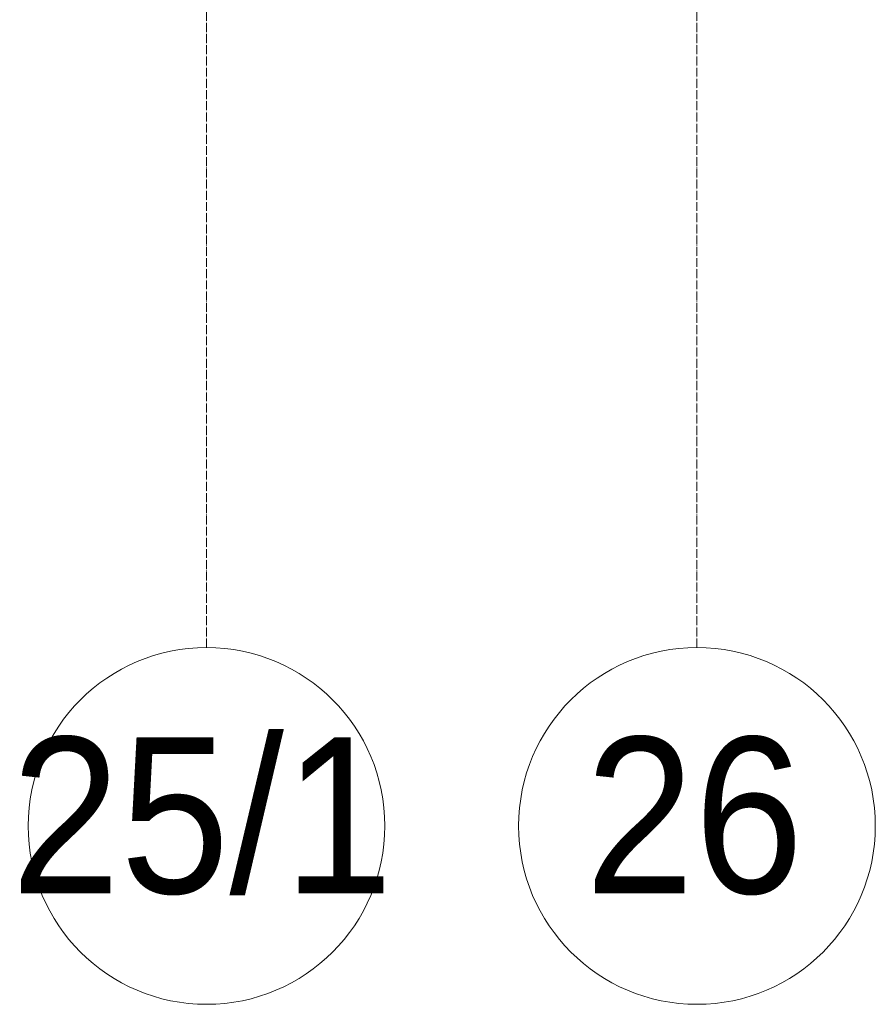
# Model space of a CAD drawing. Header units: millimetres. Extents: x 5617 to 109543, y 7718 to 202726.
# Tile 3 of 84: x 31695 to 33614, y 11226 to 13433. Entities that reach past the tile are written whole.
import ezdxf

# ---------------------------------------------------------------- set-up
doc = ezdxf.new("R2010")
doc.units = ezdxf.units.MM
doc.linetypes.add('Линия сетки', pattern=[25, 20, -2.5, 0, -2.5])
doc.layers.add('Оси', color=7, linetype='Continuous', lineweight=9)
doc.styles.add('Arial_1', font='arial.ttf', dxfattribs={"width": 0.9, "height": 350})

# ---------------------------------------------------------------- blocks, each defined once
blk = doc.blocks.new('Ось сетки - Круг_Ø8 мм-6577-МКСС_К4_L16_54_900_')
at = {"layer": 'Оси', "lineweight": 20}
for start, end in [(360, 180), (180, 360)]:
    blk.add_arc((0, 0), 4, start, end, dxfattribs=at)

msp = doc.modelspace()

# ---------------------------------------------------------------- linework, layer by layer
at = {"layer": 'Оси', "linetype": 'Линия сетки'}
for p, q in [((32113.9, 12025.7), (32113.9, 33100)), ((33213.9, 12025.7), (33213.9, 33100))]:
    msp.add_line(p, q, dxfattribs=at)

# ---------------------------------------------------------------- block references
at = {"layer": 'Оси', "lineweight": 20, "xscale": 99.99999999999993, "yscale": 99.99999999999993, "zscale": 99.99999999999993}
for p in [(32113.9, 11625.7), (33213.9, 11625.7)]:
    msp.add_blockref('Ось сетки - Круг_Ø8 мм-6577-МКСС_К4_L16_54_900_', p, dxfattribs=at)

# ---------------------------------------------------------------- texts
at = {"layer": 'Оси', "char_height": 350, "attachment_point": 1, "style": 'Arial_1'}
for s, insert, width in [('25/1', (31675.7, 11824.7), 1060.633), ('26', (32963.3, 11824.7), 606.076)]:
    msp.add_mtext(s, dxfattribs=dict(at, insert=insert, width=width))

doc.saveas('drawing.dxf')
